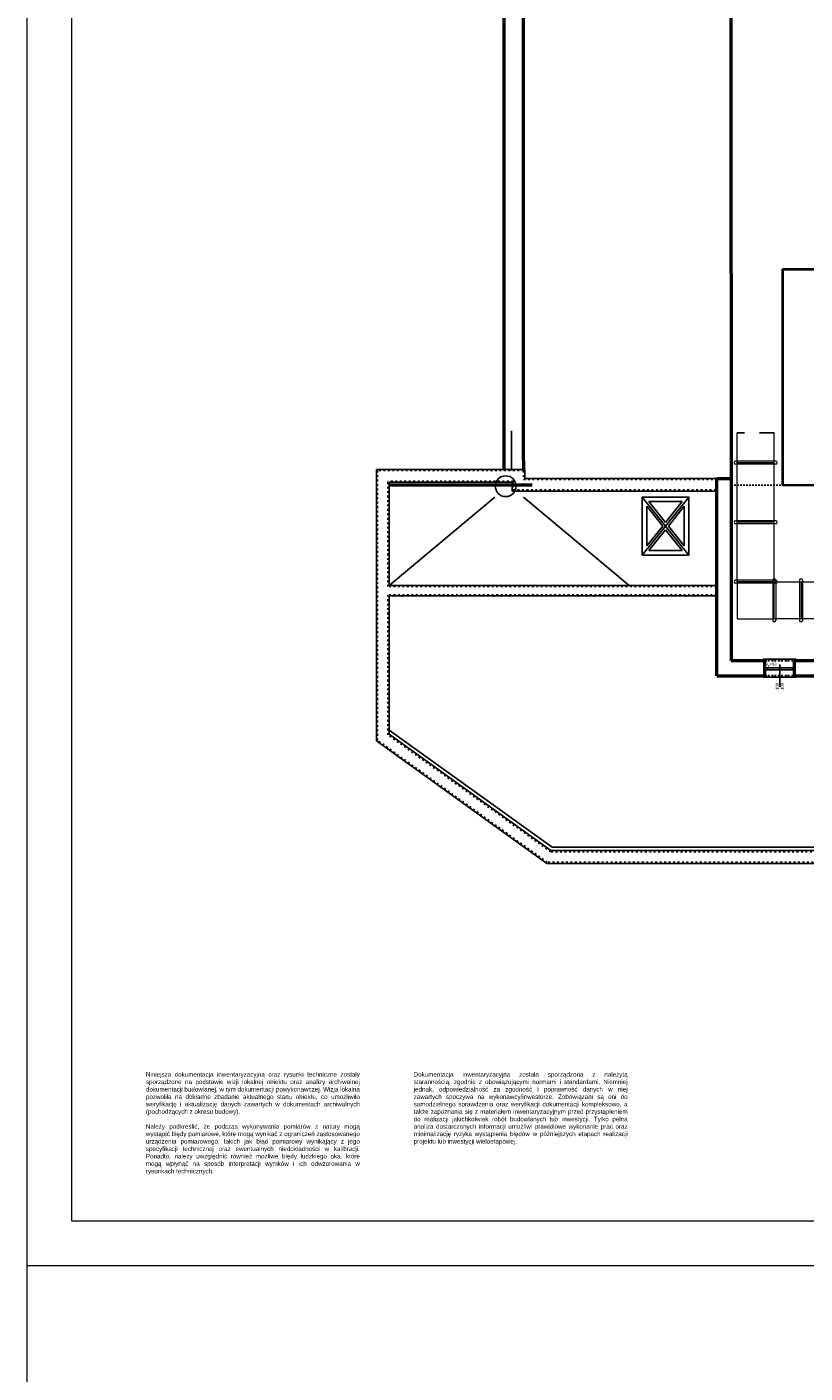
# Model space of a CAD drawing. Header units: millimetres. Extents: x -12988 to 25758, y 6227 to 71097.
# Tile 3 of 28: x 1702 to 4317, y 15276 to 19800. Entities that reach past the tile are written whole.
import ezdxf

# ---------------------------------------------------------------- set-up
doc = ezdxf.new("R2010")
doc.units = ezdxf.units.MM
for name, pattern in [('ACAD_ISO03W100', [30, 12, -18]), ('BORDER', [44.45, 12.7, -6.35, 12.7, -6.35, 0, -6.35]), ('DASHDOTX2', [2, 1, -0.5, 0, -0.5])]:
    doc.linetypes.add(name, pattern=pattern)
for name, color, linetype in [('! KRESKA -.-', 4, 'DASHDOTX2'), ('! OKNA 1-2', 2, 'Continuous'), ('!OKNA 2-2', 2, 'BORDER'), ('!OPISY', 3, 'Continuous'), ('A-isol', 8, 'Continuous'), ('A-la', 5, 'Continuous'), ('A-x-ab', 1, 'Continuous'), ('A-x-rynny', 7, 'Continuous'), ('A-x-spadek_geom', 1, 'Continuous'), ('A-x-v', 1, 'Continuous'), ('A_OPISY', 1, 'Continuous')]:
    doc.layers.add(name, color=color, linetype=linetype)
for name, color, linetype, lineweight in [('!1 OBRYS ŚCIAN WEW-ZEW', 13, 'Continuous', 50), ('!1 SCHODY', 4, 'Continuous', 25), ('!1 WENTYLACJA', 3, 'Continuous', 20), ('!1 ŚCIANY NOŚNE', 161, 'Continuous', 40), ('!LINIA', 73, 'Continuous', 5), ('!RAMKA', 200, 'Continuous', 0), ('!ŚCIANA ZEW.', 4, 'Continuous', 35)]:
    doc.layers.add(name, color=color, linetype=linetype, lineweight=lineweight)
doc.styles.get("Standard").update_dxf_attribs({"font": 'arial.ttf'})
doc.linetypes.add('ZIGZAG', pattern='A,0.0001,-0.2,[131,LTYPESHP.SHX,S=0.2,R=0,X=-0.2,Y=0],-0.4,[131,LTYPESHP.SHX,S=0.2,R=180,X=0.2,Y=0],-0.2', length=0.8001)

msp = doc.modelspace()

# ---------------------------------------------------------------- linework, layer by layer
at = {"layer": '! KRESKA -.-', "ltscale": 50}
msp.add_line((4213.891, 18435.303), (4088.891, 18435.303), dxfattribs=at)
at = {"layer": '! KRESKA -.-', "ltscale": 5}
msp.add_line((4069.287, 18259.303), (4241.891, 18259.303), dxfattribs=at)
at = {"layer": '! OKNA 1-2', "ltscale": 0.5}
for p, q in [((4177.391, 17669.755), (4177.391, 17674.755)), ((4177.391, 17674.755), (4287.391, 17674.755)), ((4182.391, 17645.755), (4282.391, 17645.755)), ((4192.391, 17645.755), (4192.391, 17638.755)), ((4232.391, 17656.755), (4232.391, 17581.755)), ((4272.391, 17645.755), (4272.391, 17638.755)), ((4287.391, 17669.755), (4287.391, 17674.755)), ((4177.391, 17619.755), (4177.391, 17614.755)), ((4177.391, 17614.755), (4287.391, 17614.755)), ((4182.391, 17638.755), (4282.391, 17638.755)), ((4287.391, 17619.755), (4287.391, 17614.755))]:
    msp.add_line(p, q, dxfattribs=at)
at = {"layer": '! OKNA 1-2'}
msp.add_lwpolyline([(3770.391, 18219.755), (3926.391, 18219.755), (3926.391, 18024.755), (3770.391, 18024.755)], close=True, dxfattribs=at)
for points in [[(3926.391, 18219.755), (3770.391, 18024.755)], [(3770.391, 18219.755), (3926.391, 18024.755)], [(3785.391, 18055.511), (3785.391, 18189)], [(3785.391, 18189), (3838.787, 18122.255)], [(3791.996, 18204.755), (3904.787, 18204.755)], [(3791.996, 18204.755), (3848.391, 18134.261)], [(3904.787, 18204.755), (3848.391, 18134.261)], [(3911.391, 18189), (3857.996, 18122.255)], [(3911.391, 18189), (3911.391, 18055.511)], [(3838.787, 18122.255), (3785.391, 18055.511)], [(3848.391, 18110.25), (3791.996, 18039.755)], [(3848.391, 18110.25), (3904.787, 18039.755)], [(3857.996, 18122.255), (3911.391, 18055.511)], [(3904.787, 18039.755), (3791.996, 18039.755)]]:
    msp.add_lwpolyline(points, dxfattribs=at)
at = {"layer": '!1 OBRYS ŚCIAN WEW-ZEW'}
for p, q in [((3371.391, 18341.303), (3371.391, 21828.303)), ((3306.391, 18312.755), (3306.391, 21767.303)), ((4020.391, 17618.755), (4020.391, 18282.755)), ((4020.391, 17618.755), (4182.391, 17618.755)), ((4282.391, 17618.755), (4426.385, 17618.755))]:
    msp.add_line(p, q, dxfattribs=at)
at = {"layer": '!1 OBRYS ŚCIAN WEW-ZEW', "ltscale": 0.5}
for p, q in [((4069.391, 18972.303), (4069.391, 21828.303)), ((4069.391, 18972.303), (4069.289, 17669.755)), ((3371.391, 18341.303), (3371.391, 18312.755)), ((3263.391, 18259.303), (2922.232, 18259.303)), ((3400.391, 18259.303), (3263.391, 18259.303))]:
    msp.add_line(p, q, dxfattribs=at)
msp.add_lwpolyline([(4020.391, 18282.755), (4069.337, 18282.752)], dxfattribs=at)
at = {"layer": '!1 OBRYS ŚCIAN WEW-ZEW'}
for points in [[(4182.391, 17669.755), (4069.289, 17669.755)], [(4182.391, 17618.755), (4182.391, 17669.755)], [(4426.385, 17669.755), (4282.391, 17669.755)], [(4282.391, 17618.755), (4282.391, 17669.755)]]:
    msp.add_lwpolyline(points, dxfattribs=at)
at = {"layer": '!1 SCHODY'}
msp.add_line((4241.891, 18259.303), (4363.391, 18259.303), dxfattribs=at)
at = {"layer": '!1 WENTYLACJA', "ltscale": 0.5}
for p, q in [((4088.891, 18335.303), (4088.891, 18435.303)), ((4213.891, 18335.303), (4213.891, 18435.303)), ((4218.891, 18340.303), (4083.891, 18340.303)), ((4218.891, 18330.303), (4083.891, 18330.303)), ((4213.891, 18335.303), (4088.891, 18335.303)), ((4088.891, 18135.303), (4088.891, 18335.303)), ((4213.891, 18335.303), (4088.891, 18335.303)), ((4213.891, 18135.303), (4213.891, 18335.303)), ((4218.891, 18140.303), (4083.891, 18140.303)), ((4218.891, 18130.303), (4083.891, 18130.303)), ((4213.891, 18135.303), (4088.891, 18135.303)), ((4088.891, 17935.303), (4088.891, 18135.303)), ((4213.891, 17935.303), (4213.891, 18135.303)), ((4218.891, 17940.303), (4083.891, 17940.303)), ((4218.891, 17930.303), (4083.891, 17930.303)), ((4088.891, 17935.303), (4088.891, 17810.303)), ((4213.891, 17935.303), (4088.891, 17935.303)), ((4208.891, 17940.303), (4208.891, 17805.303)), ((4213.891, 17810.303), (4213.891, 17935.303)), ((4213.891, 17935.303), (4303.891, 17935.303)), ((4218.891, 17940.303), (4218.891, 17805.303)), ((4298.891, 17940.303), (4298.891, 17805.303)), ((4303.891, 17935.303), (4553.891, 17935.303)), ((4303.891, 17935.303), (4303.891, 17810.303)), ((4308.891, 17940.303), (4308.891, 17805.303)), ((4088.891, 17810.303), (4213.891, 17810.303)), ((4303.891, 17810.303), (4213.891, 17810.303)), ((4553.891, 17810.303), (4303.891, 17810.303))]:
    msp.add_line(p, q, dxfattribs=at)
for centre, start, end in [((4083.891, 18335.303), 90, 270), ((4218.891, 18335.303), 270, 90), ((4083.891, 18135.303), 90, 270), ((4218.891, 18135.303), 270, 90), ((4083.891, 17935.303), 90, 270), ((4213.891, 17940.303), 0, 180), ((4218.891, 17935.303), 270, 90), ((4303.891, 17940.303), 0, 180), ((4213.891, 17805.303), 180, 0), ((4303.891, 17805.303), 180, 0)]:
    msp.add_arc(centre, 5, start, end, dxfattribs=at)
at = {"layer": '!1 ŚCIANY NOŚNE'}
for q in [(4241.891, 18259.303), (4504.891, 18986.303)]:
    msp.add_line((4241.891, 18986.303), q, dxfattribs=at)
at = {"layer": '!LINIA', "ltscale": 0.5}
msp.add_line((1701.891, 15636.984), (1701.891, 14636.984), dxfattribs=at)
at = {"layer": '!OKNA 2-2', "ltscale": 0.5}
for p, q in [((4182.391, 17669.755), (4282.391, 17669.755)), ((4182.391, 17619.755), (4282.391, 17619.755))]:
    msp.add_line(p, q, dxfattribs=at)
at = {"layer": '!RAMKA', "ltscale": 0.5}
for p, q in [((1701.891, 24046.984), (1701.891, 15636.984)), ((1851.891, 23896.984), (1851.891, 15786.984)), ((1851.891, 15786.984), (13441.891, 15786.984)), ((1701.891, 15636.984), (13591.891, 15636.984))]:
    msp.add_line(p, q, dxfattribs=at)
at = {"layer": '!ŚCIANA ZEW.'}
for p, q in [((4241.891, 18986.303), (4241.891, 18259.303)), ((4241.891, 18986.303), (4504.891, 18986.303)), ((4241.891, 18259.303), (4364.891, 18259.303))]:
    msp.add_line(p, q, dxfattribs=at)
at = {"layer": 'A-isol', "linetype": 'ZIGZAG', "ltscale": 1.2}
msp.add_line((4182.391, 17624.755), (4185.391, 17624.755), dxfattribs=at)
at = {"layer": 'A-la'}
msp.add_line((4182.391, 17618.755), (4185.391, 17618.755), dxfattribs=at)
at = {"layer": 'A-x-ab', "linetype": 'ACAD_ISO03W100', "ltscale": 0.5}
for p, q in [((2880.391, 18308.755), (2880.391, 17402.555)), ((3371.391, 18308.755), (2880.391, 18308.755)), ((2915.391, 17918.755), (2915.391, 18273.755)), ((3336.391, 18273.755), (2915.391, 18273.755)), ((2915.391, 17420.505), (2915.391, 17891.755)), ((3462.003, 17027.755), (2915.391, 17420.505)), ((3450.733, 16992.755), (2880.391, 17402.555)), ((4355.003, 17027.755), (3462.003, 17027.755)), ((4390.003, 16992.755), (3450.733, 16992.755))]:
    msp.add_line(p, q, dxfattribs=at)
for points in [[(3371.391, 18308.755), (3371.391, 18278.755), (4020.391, 18278.755)], [(3336.391, 18273.755), (3336.391, 18243.755), (4020.391, 18243.755)], [(4020.391, 17918.755), (2915.391, 17918.755)], [(4020.391, 17891.755), (2915.391, 17891.755)]]:
    msp.add_lwpolyline(points, dxfattribs=at)
at = {"layer": 'A-x-rynny'}
msp.add_lwpolyline([(4351.003, 17042.755), (3466.833, 17042.755), (2919.391, 17436.101)], dxfattribs=at)
at = {"layer": 'A-x-spadek_geom'}
for points in [[(3274.669, 18219.921), (2919.391, 17922.755)], [(3371.114, 18219.921), (3726.391, 17922.755)]]:
    msp.add_lwpolyline(points, dxfattribs=at)
at = {"layer": 'A-x-v'}
for p, q in [((3330.391, 18442.352), (3330.391, 18308.755)), ((3375.391, 18312.755), (2876.391, 18312.755)), ((2876.391, 18312.755), (2876.391, 17400.504)), ((3449.445, 16988.755), (2876.391, 17400.504)), ((4394.003, 16988.755), (3449.445, 16988.755))]:
    msp.add_line(p, q, dxfattribs=at)
for points in [[(3375.391, 18312.755), (3375.391, 18282.755), (4020.391, 18282.755)], [(2919.391, 17922.755), (2919.391, 18269.755), (3332.391, 18269.755), (3332.391, 18239.755), (4020.391, 18239.755)], [(4020.391, 17922.755), (2919.391, 17922.755)], [(4020.391, 17887.755), (2919.391, 17887.755)], [(4351.003, 17031.755), (3463.291, 17031.755), (2919.391, 17422.556), (2919.391, 17887.755)]]:
    msp.add_lwpolyline(points, dxfattribs=at)
at = {"layer": 'A_OPISY'}
msp.add_circle((3311.073, 18256.24), 34.959, dxfattribs=at)

# ---------------------------------------------------------------- texts
at = {"layer": '! OKNA 1-2', "ltscale": 0.5, "insert": (4232.391, 17656.755), "char_height": 10, "width": 100, "attachment_point": 5}
msp.add_mtext('\\A1;\\pxqj;H{\\H0.7x;\\S^ p;}=93', dxfattribs=at)
at = {"layer": '! OKNA 1-2', "ltscale": 0.5, "insert": (4232.301, 17600.747), "char_height": 10, "width": 58, "attachment_point": 5, "rotation": 90}
msp.add_mtext('\\pxqj;100\\P100', dxfattribs=at)
at = {"layer": '!OPISY', "ltscale": 0.5, "char_height": 15, "width": 716.897, "attachment_point": 1}
for s, insert in [('\\pxqj;Niniejsza dokumentacja inwentaryzacyjna oraz rysunki techniczne zostały sporządzone na podstawie wizji lokalnej obiektu oraz analizy archiwalnej dokumentacji budowlanej, w tym dokumentacji powykonawczej. Wizja lokalna pozwoliła na dokładne zbadanie aktualnego stanu obiektu, co umożliwiło weryfikację i aktualizację danych zawartych w dokumentach archiwalnych (pochodzących z okresu budowy).\\P\\pq*;\\P\\pqj;Należy podkreślić, że podczas wykonywania pomiarów z natury mogą wystąpić błędy pomiarowe, które mogą wynikać z ograniczeń zastosowanego urządzenia pomiarowego, takich jak błąd pomiarowy wynikający z jego specyfikacji technicznej oraz ewentualnych niedokładności w kalibracji. Ponadto, należy uwzględnić również możliwe błędy ludzkiego oka, które mogą wpłynąć na sposób interpretacji wyników i ich odwzorowania w rysunkach technicznych. ', (2101.891, 16286.984)), ('\\pxqj;Dokumentacja inwentaryzacyjna została sporządzona z należytą starannością, zgodnie z obowiązującymi normami i standardami. Niemniej jednak, odpowiedzialność za zgodność i poprawność danych w niej zawartych spoczywa na wykonawcy/inwestorze. Zobowiązani są oni do samodzielnego sprawdzenia oraz weryfikacji dokumentacji kompleksowo, a także zapoznania się z materiałem inwentaryzacyjnym przed przystąpieniem do realizacji jakichkolwiek robót budowlanych lub inwestycji. Tylko pełna analiza dostarczonych informacji umożliwi prawidłowe wykonanie prac oraz minimalizację ryzyka wystąpienia błędów w późniejszych etapach realizacji projektu lub inwestycji wieloetapowej.', (3001.891, 16286.984))]:
    msp.add_mtext(s, dxfattribs=dict(at, insert=insert))

doc.saveas('drawing.dxf')
